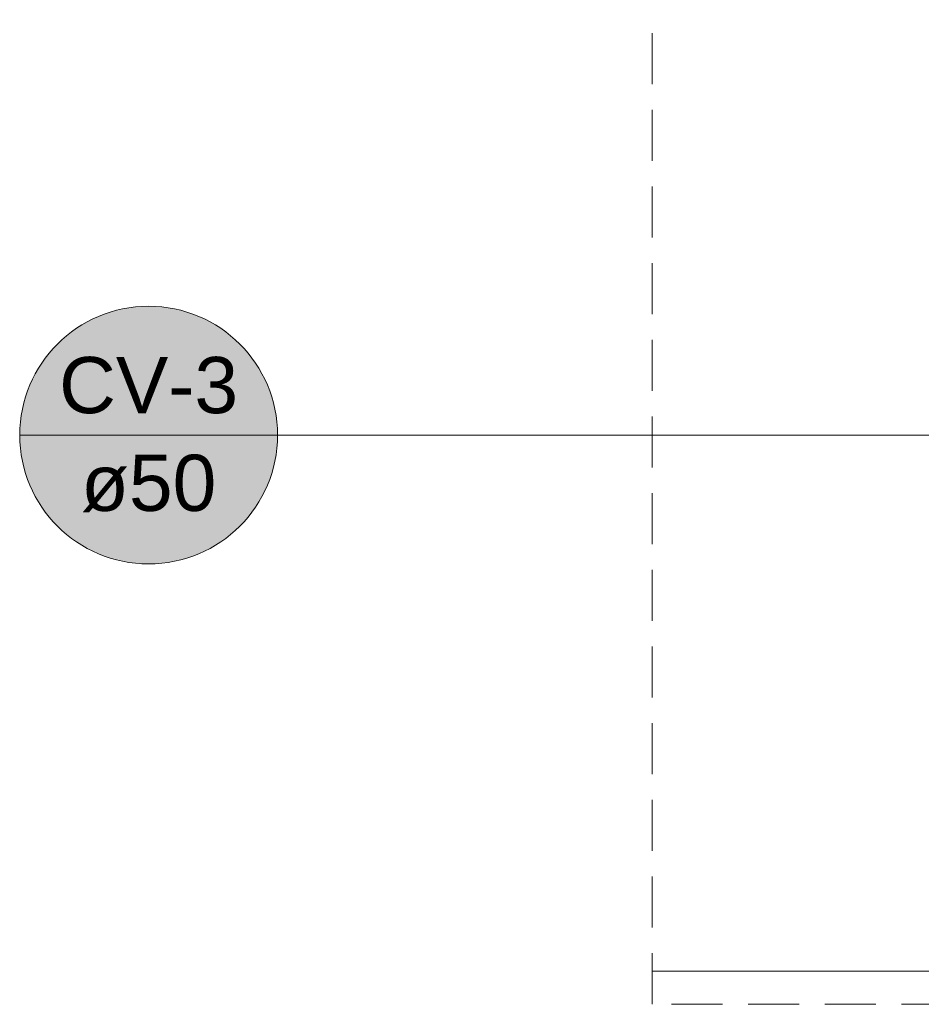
# Model space of a CAD drawing. Header units: millimetres. Extents: x 321 to 585, y -277 to 9.
# Tile 149 of 256: x 474.66 to 478.18, y -252.9 to -249.05. Entities that reach past the tile are written whole.
import ezdxf

# ---------------------------------------------------------------- set-up
doc = ezdxf.new("R2010")
doc.units = ezdxf.units.MM
doc.header["$MEASUREMENT"] = 0
doc.linetypes.add('JIS_02_2.0', pattern=[0.3, 0.2, -0.1])
doc.linetypes.add('NULL', pattern=[0])
for name, color, linetype, lineweight in [('CV-Indicação coluna', 1, 'Continuous', 13), ('DI-Área do detalhe', 7, 'JIS_02_2.0', 9), ('IFC-Revestimento-Contorno', 9, 'Continuous', 5)]:
    doc.layers.add(name, color=color, linetype=linetype, lineweight=lineweight)
doc.styles.add('Arial', font='arial.ttf')

msp = doc.modelspace()

# ---------------------------------------------------------------- hatches: boundary and pattern name
at = {"layer": 'CV-Indicação coluna', "linetype": 'Continuous'}
msp.add_hatch(color=11, dxfattribs=at).paths.add_polyline_path([(475.6644, -250.6742), (475.6625, -250.6303), (475.6567, -250.5867), (475.6472, -250.5437), (475.634, -250.5018), (475.6171, -250.4612), (475.5968, -250.4222), (475.5732, -250.3851), (475.5464, -250.3502), (475.5167, -250.3177), (475.4843, -250.288), (475.4494, -250.2613), (475.4123, -250.2376), (475.3733, -250.2173), (475.3327, -250.2005), (475.2907, -250.1873), (475.2478, -250.1777), (475.2042, -250.172), (475.1603, -250.1701), (475.1163, -250.172), (475.0727, -250.1777), (475.0298, -250.1873), (474.9878, -250.2005), (474.9472, -250.2173), (474.9082, -250.2376), (474.8711, -250.2613), (474.8362, -250.288), (474.8038, -250.3177), (474.7741, -250.3502), (474.7473, -250.3851), (474.7237, -250.4222), (474.7034, -250.4612), (474.6865, -250.5018), (474.6733, -250.5437), (474.6638, -250.5867), (474.6581, -250.6303), (474.6561, -250.6742), (474.6581, -250.7182), (474.6638, -250.7618), (474.6733, -250.8047), (474.6865, -250.8466), (474.7034, -250.8873), (474.7237, -250.9263), (474.7473, -250.9634), (474.7741, -250.9983), (474.8038, -251.0307), (474.8362, -251.0604), (474.8711, -251.0872), (474.9082, -251.1108), (474.9472, -251.1311), (474.9878, -251.1479), (475.0298, -251.1612), (475.0727, -251.1707), (475.1163, -251.1764), (475.1603, -251.1783), (475.2042, -251.1764), (475.2478, -251.1707), (475.2907, -251.1612), (475.3327, -251.1479), (475.3733, -251.1311), (475.4123, -251.1108), (475.4494, -251.0872), (475.4843, -251.0604), (475.5167, -251.0307), (475.5464, -250.9983), (475.5732, -250.9634), (475.5968, -250.9263), (475.6171, -250.8873), (475.634, -250.8466), (475.6472, -250.8047), (475.6567, -250.7618), (475.6625, -250.7182)])

# ---------------------------------------------------------------- linework, layer by layer
at = {"layer": 'CV-Indicação coluna'}
for p, q in [((474.6561, -250.6742), (475.6644, -250.6742)), ((475.6644, -250.6742), (479.0048, -250.6742))]:
    msp.add_line(p, q, dxfattribs=at)
msp.add_circle((475.1603, -250.6742), 0.5041, dxfattribs=at)
msp.add_circle((475.1603, -250.6742), 0.5041, dxfattribs=at)
at = {"layer": 'DI-Área do detalhe'}
msp.add_lwpolyline([(477.1295, -236.063), (489.1046, -236.063), (489.1046, -252.9014), (477.1295, -252.9014), (477.1295, -236.063)], dxfattribs=at)
at = {"layer": 'IFC-Revestimento-Contorno', "lineweight": 5}
msp.add_line((477.1295, -252.7717), (484.4529, -252.7717), dxfattribs=at)

# ---------------------------------------------------------------- texts
at = {"layer": 'CV-Indicação coluna', "linetype": 'NULL', "char_height": 0.22, "attachment_point": 8, "line_spacing_factor": 0.6, "style": 'Arial'}
for s, insert, width in [('CV-3', (475.1603, -250.5916), 1.400488), ('ø50', (475.1603, -250.9768), 1.059085)]:
    msp.add_mtext(s, dxfattribs=dict(at, insert=insert, width=width))

doc.saveas('drawing.dxf')
